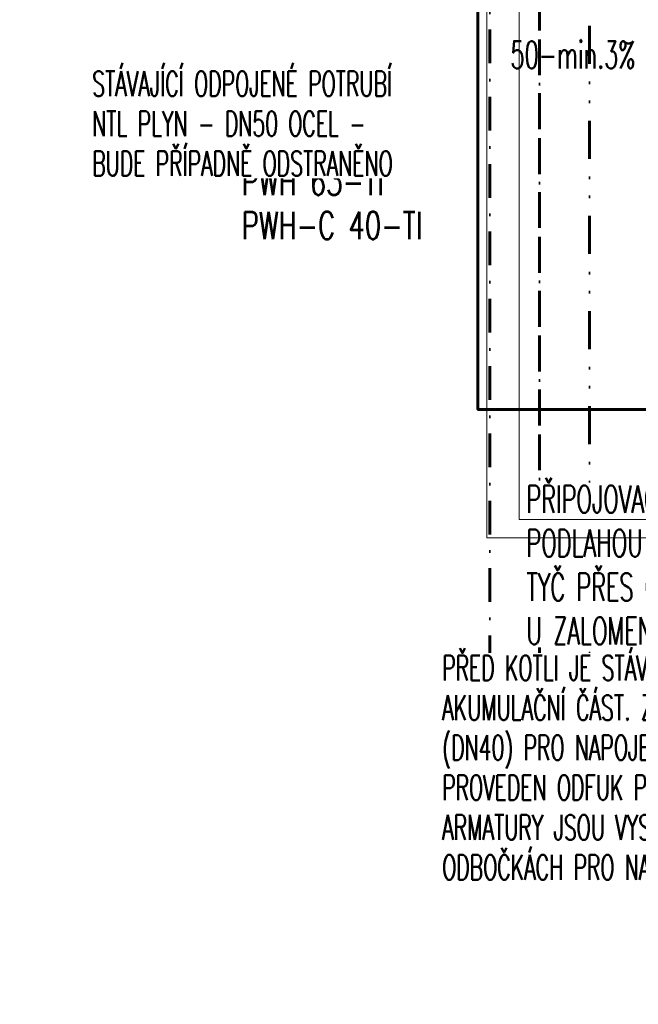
# Model space of a CAD drawing. Header units: millimetres. Extents: x -1254123 to -427507, y -785337 to -378997.
# Tile 19 of 33: x -443859 to -441376, y -475540 to -471591. Entities that reach past the tile are written whole.
import ezdxf

# ---------------------------------------------------------------- set-up
doc = ezdxf.new("R2010")
doc.units = ezdxf.units.MM
doc.header["$LTSCALE"] = 300
for name, pattern in [('ACAD_ISO11W100', [33, 12, -3, 12, -3, 0, -3]), ('DASHDOT', [1, 0.5, -0.25, 0, -0.25]), ('DIVIDE', [31.75, 12.7, -6.35, 0, -6.35, 0, -6.35])]:
    doc.linetypes.add(name, pattern=pattern)
for name, color, linetype, lineweight in [('ZP-G-popis', 50, 'Continuous', 18), ('ZP35-PLYN 3kPa', 40, 'Plyn nízkotlak', 50), ('ZTI-KS-popis', 80, 'Continuous', 15), ('ZTI-KS-potrubí PŘIPOJ', 76, 'Continuous', 60), ('ZTI-V-CV', 220, 'ACAD_ISO11W100', 60), ('ZTI-V-popis', 151, 'Continuous', 15), ('ZTI-V-SV', 170, 'DASHDOT', 60), ('ZTI-V-TV', 10, 'DIVIDE', 60)]:
    doc.layers.add(name, color=color, linetype=linetype, lineweight=lineweight)
doc.styles.add('simplex6', font='simplex.shx', dxfattribs={"width": 0.6})
doc.linetypes.add('Plyn bez rozlišení', pattern='A,7,-3,7,-3,[11,site.shx,S=1,R=0,X=0,Y=0],-10', length=30)
doc.linetypes.add('Plyn nízkotlak', pattern='A,7,-3,7,-3,[12,site.shx,S=1,R=0,X=0,Y=0],-10', length=30)
doc.linetypes.add('Rušení', pattern='A,0,-3.5,[23,site.shx,S=1,R=0,X=0,Y=0],-6.5', length=10)

msp = doc.modelspace()

# ---------------------------------------------------------------- linework, layer by layer
at = {"layer": 'ZTI-KS-potrubí PŘIPOJ'}
msp.add_lwpolyline([(-440927, -469688.1), (-440927, -470141.8), (-442020, -470141.8), (-442020, -473154.1), (-437371.8, -473154.1)], dxfattribs=at)
at = {"layer": 'ZTI-V-CV', "ltscale": 0.04, "elevation": 0.5}
msp.add_lwpolyline([(-440156.3, -475540.1), (-440156.3, -474586.4), (-441772.7, -474586.4), (-441772.7, -470189.3), (-440967.4, -470189.3), (-440967.4, -469899.7)], dxfattribs=at)
at = {"layer": 'ZTI-V-SV', "ltscale": 0.9, "elevation": 0.5}
msp.add_lwpolyline([(-440306.3, -475540.1), (-440306.3, -474736.4), (-441972.7, -474736.4), (-441972.7, -471054.5)], dxfattribs=at)
at = {"layer": 'ZTI-V-TV', "ltscale": 0.04, "elevation": 0.5}
msp.add_lwpolyline([(-440006.3, -475540.1), (-440006.3, -474436.4), (-441572.7, -474436.4), (-441572.7, -470389.3), (-440207.3, -470389.3), (-440207.3, -469303.8), (-441492.4, -469303.8), (-441492.4, -469715.4)], dxfattribs=at)

# ---------------------------------------------------------------- texts
at = {"layer": 'ZTI-KS-popis', "style": 'simplex6', "width": 0.6}
msp.add_text('50-min.3%%%', height=110, dxfattribs=at).set_placement((-441889.2, -471786.2))
at = {"layer": 'ZTI-V-popis', "insert": (-442968.8, -472008.6, 0.5), "char_height": 110, "width": 796.767, "attachment_point": 1, "line_spacing_factor": 0.96, "style": 'simplex6', "bg_fill": 3, "box_fill_scale": 1.1, "bg_fill_color": 256, "bg_fill_transparency": 13394764}
msp.add_mtext('{\\W0.7;PWC 63-TI\\PPWH 63-TI\\PPWH-C 40-TI}', dxfattribs=at)

# ---------------------------------------------------------------- next in the draw order: texts
at = {"layer": 'ZP-G-popis', "insert": (-442163.3, -474140.6, -0.5), "char_height": 100, "width": 2466.714, "attachment_point": 1, "line_spacing_factor": 0.96, "style": 'simplex6', "bg_fill": 3, "box_fill_scale": 1.1, "bg_fill_color": 256, "bg_fill_transparency": 13394764}
msp.add_mtext('\\A1;{\\Fsimplex8|c238;PŘED KOTLI JE STÁVAJÍCÍ POTRUBÍ ROZŠÍŘENO O AKUMULAČNÍ ČÁST. Z TÉTO JSOU VYSAZENY ODBOČKY (DN40) PRO NAPOJENÍ KOTLŮ. Z KONCE POTRUBÍ JE PROVEDEN ODFUK PŘES UZÁVĚR. ODFUK A ZKUŠEBNÍ ARMATURY JSOU VYSAZENY I NA JEDNOTLIVÝCH ODBOČKÁCH PRO NAPOJENÍ KOTLŮ. }', dxfattribs=at)
at = {"layer": 'ZTI-KS-popis', "insert": (-441825.1, -474097.2), "char_height": 110, "width": 2377.1, "attachment_point": 7, "line_spacing_factor": 0.96, "style": 'simplex6', "bg_fill": 3, "box_fill_scale": 1.1, "bg_fill_color": 256, "bg_fill_transparency": 13394764}
msp.add_mtext('PŘIPOJOVACÍ POTRUBÍ VEDENO VE SPÁDU NAD PODLAHOU (KOTVENO NAPŘ. PŘES ZÁVITOVOU TYČ PŘES CHEMICKOU KOTVU S OBJÍMKOU)\\PU ZALOMENÍ OSAZEN ČISTÍCÍ KUS', dxfattribs=at)

# ---------------------------------------------------------------- next in the draw order: linework, layer by layer
at = {"layer": 'ZP35-PLYN 3kPa', "lineweight": 18, "ltscale": 0.15}
msp.add_lwpolyline([(-437727.1, -473595.9), (-441854.2, -473595.9), (-441854.2, -469267.9), (-447915.2, -469267.9)], dxfattribs=at)
at = {"layer": 'ZP35-PLYN 3kPa', "linetype": 'Plyn bez rozlišení', "lineweight": 18, "ltscale": 0.1}
msp.add_lwpolyline([(-434846.2, -474737.6), (-438034.6, -474737.6), (-438034.6, -473669.6), (-441984.1, -473669.6), (-441984.1, -469477.2), (-450295.3, -469443.5)], dxfattribs=at)
at = {"layer": 'ZP35-PLYN 3kPa', "color": 244, "linetype": 'Rušení', "lineweight": 18, "ltscale": 0.15, "true_color": 0x991b1e}
msp.add_lwpolyline([(-434846.2, -474737.6), (-438034.6, -474737.6), (-438034.6, -473669.6), (-441984.1, -473669.6), (-441984.1, -469477.2), (-450295.3, -469443.5)], dxfattribs=at)

# ---------------------------------------------------------------- next in the draw order: texts
at = {"layer": 'ZP-G-popis', "insert": (-443567.8, -471797.5), "char_height": 100, "width": 1378.143, "attachment_point": 1, "line_spacing_factor": 0.96, "style": 'simplex6', "bg_fill": 3, "box_fill_scale": 1.1, "bg_fill_color": 256, "bg_fill_transparency": 13394764}
msp.add_mtext('\\A1;{\\Fsimplex8|c238;STÁVAJÍCÍ ODPOJENÉ POTRUBÍ NTL PLYN - DN50 OCEL - BUDE PŘÍPADNĚ ODSTRANĚNO}', dxfattribs=at)

doc.saveas('drawing.dxf')
